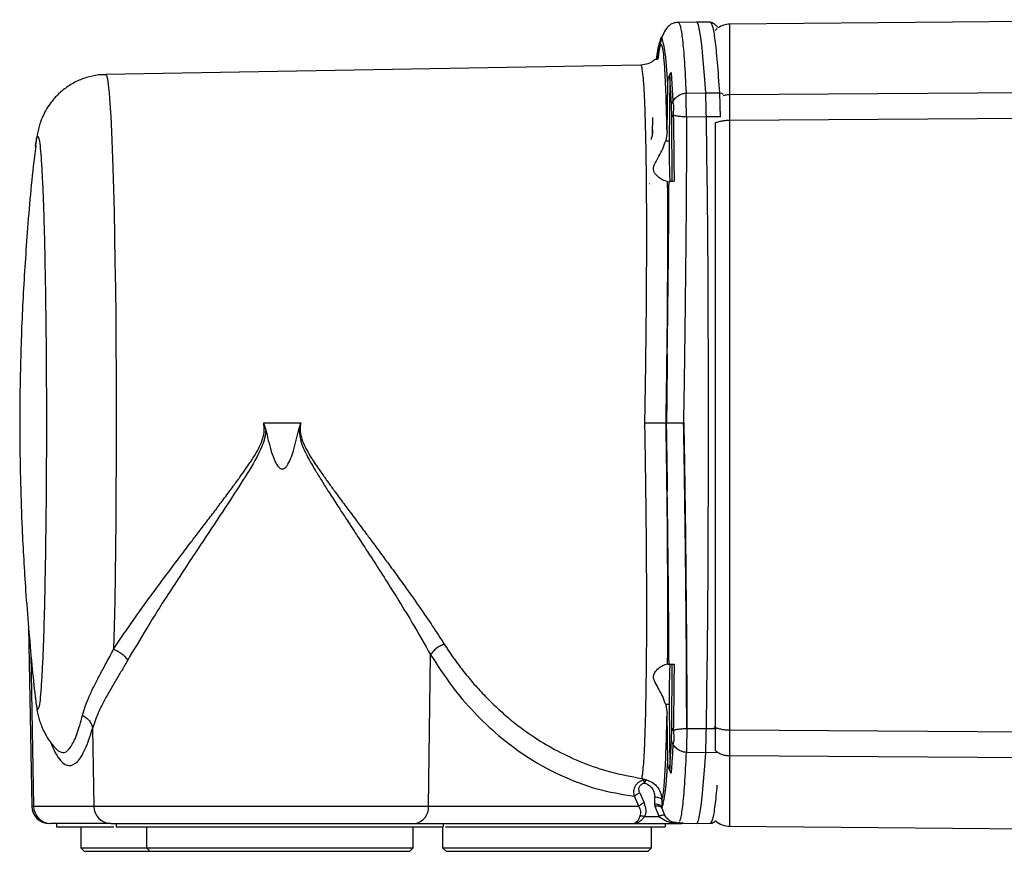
# Model space of a CAD drawing. Header units: millimetres. Extents: x 3 to 4919, y -224 to 3490.
# Tile 3 of 55: x 1417 to 1558, y -3 to 117. Entities that reach past the tile are written whole.
import ezdxf

# ---------------------------------------------------------------- set-up
doc = ezdxf.new("R2010")
doc.units = ezdxf.units.MM

msp = doc.modelspace()

# ---------------------------------------------------------------- linework, layer by layer
at = {"color": 7, "linetype": 'Continuous', "lineweight": 25}
for p, q in [((1514.15, 116.18), (1511.56, 116.13)), ((1516.17, 116.14), (1514.15, 116.18)), ((1593.03, 116.52), (1518.91, 115.87)), ((1506.15, 109.99), (1429.37, 108.65)), ((1510.5, 108.95), (1510.78, 104.82)), ((1509.92, 100.47), (1510.03, 107.41)), ((1510.31, 108.33), (1510.24, 99.13)), ((1510.56, 104.27), (1510.31, 108.33)), ((1512.7, 105.99), (1515.47, 106.03)), ((1515.47, 106.03), (1517.48, 106)), ((1518.91, 105.79), (1580.42, 106.18)), ((1507.86, 102.5), (1507.81, 100.25)), ((1510.64, 93.34), (1510.6, 102.52)), ((1512.74, 102.55), (1512.77, 102.54)), ((1515.57, 102.58), (1512.77, 102.54)), ((1517.59, 102.56), (1515.57, 102.58)), ((1518.91, 102.09), (1572.37, 102.46)), ((1509.92, 100.47), (1509.73, 99.13)), ((1516.81, 101.7), (1516.81, 14.95)), ((1509.73, 99.13), (1510.24, 99.13)), ((1507.48, 92.94), (1507.43, 92.94)), ((1452.04, 58.68), (1457.36, 58.68)), ((1452.35, 57.73), (1452.04, 58.68)), ((1457.06, 57.73), (1457.36, 58.68)), ((1509.81, 58.68), (1509.78, 58.68)), ((1512.33, 58.68), (1512.31, 58.68)), ((1418.31, 29.39), (1418.76, 3.64)), ((1475.69, 3.64), (1475.99, 25.39)), ((1510.01, 24.02), (1510.21, 24.02)), ((1510.6, 14.84), (1510.64, 24.02)), ((1509.73, 18.23), (1509.92, 16.89)), ((1510.24, 18.23), (1509.73, 18.23)), ((1510.24, 18.23), (1510.31, 9.03)), ((1510.03, 9.95), (1509.92, 16.89)), ((1427.48, 14.79), (1427.67, 3.64)), ((1512.75, 14.78), (1512.77, 14.82)), ((1512.75, 14.81), (1512.75, 14.78)), ((1512.77, 14.82), (1515.57, 14.78)), ((1516.81, 14.95), (1516.71, 14.99)), ((1572.36, 14.19), (1518.91, 14.56)), ((1515.47, 11.33), (1512.71, 11.37)), ((1580.42, 10.47), (1518.91, 10.86)), ((1506.52, 7.43), (1506.3, 7.64)), ((1505.87, 3.64), (1505.24, 5.07)), ((1506, 5.56), (1506.63, 4.12)), ((1508.16, 3.94), (1508.16, 4.99)), ((1509.19, 4.51), (1509.19, 3.46)), ((1419.01, 3.64), (1427.67, 3.64)), ((1427.67, 3.64), (1475.69, 3.64)), ((1475.69, 3.64), (1505.87, 3.64)), ((1508.21, 3.62), (1508.16, 3.94)), ((1508.79, 2.19), (1508.21, 3.62)), ((1509.19, 3.46), (1509.38, 4.11)), ((1509.19, 3.41), (1509.19, 3.46)), ((1509.38, 4.11), (1509.2, 3.4)), ((1509.2, 3.39), (1509.62, 2.27)), ((1506.71, 2.19), (1508.79, 2.19)), ((1430.13, 1.18), (1421.48, 1.18)), ((1422.3, 1.18), (1422.31, 0.68)), ((1422.35, 0.68), (1422.31, 0.68)), ((1425.8, 0.68), (1425.8, -2.32)), ((1430.85, 1.18), (1430.86, 0.68)), ((1430.92, 0.68), (1430.87, 0.68)), ((1435.2, 0.68), (1435.2, -2.32)), ((1473.5, -2.32), (1473.5, 0.68)), ((1473.72, 1.18), (1506.94, 1.18)), ((1477.71, 0.68), (1477.71, -2.32)), ((1477.84, 0.68), (1477.85, 1.18)), ((1505.34, 1.18), (1505.39, 1.18)), ((1505.39, 1.19), (1512.01, 1.19)), ((1507.71, -2.32), (1507.71, 0.68)), ((1509.7, 0.68), (1509.71, 1.18)), ((1510.88, 1.37), (1511.3, 1.37)), ((1511.52, 1.22), (1511.54, 1.23)), ((1512.24, 1.21), (1511.52, 1.21)), ((1511.56, 1.23), (1514.15, 1.18)), ((1511.65, 1.37), (1511.72, 1.37)), ((1512.19, 1.2), (1512.01, 1.19)), ((1512.19, 1.2), (1512.24, 1.21)), ((1514.15, 1.18), (1516.17, 1.22)), ((1518.91, 0.78), (1624.88, -0.14)), ((1425.8, -2.32), (1426.3, -2.82)), ((1425.8, -2.32), (1435.2, -2.32)), ((1426.3, -2.82), (1435.7, -2.82)), ((1435.2, -2.32), (1435.7, -2.82)), ((1435.2, -2.32), (1473.5, -2.32)), ((1435.7, -2.82), (1473, -2.82)), ((1473, -2.82), (1473.5, -2.32)), ((1477.71, -2.32), (1478.21, -2.82)), ((1477.71, -2.32), (1507.71, -2.32)), ((1478.21, -2.82), (1507.21, -2.82)), ((1507.21, -2.82), (1507.71, -2.32))]:
    msp.add_line(p, q, dxfattribs=at)
at = {"color": 8, "linetype": 'Continuous', "lineweight": 25}
for p, q in [((1418.64, 25.46), (1419.01, 3.64)), ((1515.57, 14.78), (1516.99, 14.8)), ((1422.53, 11.59), (1422.32, 11.85)), ((1517.09, 11.35), (1515.47, 11.33)), ((1418.76, 3.64), (1419.01, 3.64))]:
    msp.add_line(p, q, dxfattribs=at)
at = {"color": 7, "linetype": 'Continuous', "lineweight": 25, "flags": 128}
for points in [[(1515.47, 106.03), (1515.3, 108.52), (1515.13, 110.68), (1514.96, 112.48), (1514.78, 113.94), (1514.6, 115.03), (1514.42, 115.77), (1514.24, 116.13), (1514.15, 116.18)], [(1517.12, 115.26), (1517.03, 115.18), (1516.81, 114.98)], [(1515.57, 14.78), (1515.65, 20.3), (1515.71, 25.96), (1515.77, 31.75), (1515.81, 37.63), (1515.84, 43.59), (1515.86, 49.6), (1515.88, 55.65), (1515.88, 61.71), (1515.86, 67.76), (1515.84, 73.77), (1515.81, 79.73), (1515.77, 85.61), (1515.71, 91.4), (1515.65, 97.06), (1515.57, 102.58)], [(1514.15, 1.18), (1514.24, 1.23), (1514.42, 1.59), (1514.6, 2.33), (1514.78, 3.42), (1514.96, 4.88), (1515.13, 6.68), (1515.3, 8.84), (1515.47, 11.33)], [(1511.45, 1.28), (1511.47, 1.28), (1511.62, 1.34)]]:
    msp.add_lwpolyline(points, dxfattribs=at)
at = {"color": 8, "linetype": 'Continuous', "lineweight": 25, "flags": 128}
msp.add_lwpolyline([(1429.37, 108.65), (1429.48, 108.52), (1429.61, 108.03), (1429.73, 107.19), (1429.85, 106.01), (1429.97, 104.48), (1430.09, 102.62), (1430.2, 100.44), (1430.3, 97.96), (1430.4, 95.2), (1430.49, 92.18), (1430.57, 88.92), (1430.64, 85.44), (1430.7, 81.76), (1430.76, 77.92), (1430.8, 73.94), (1430.83, 69.85), (1430.86, 65.68), (1430.87, 61.47), (1430.87, 57.23), (1430.86, 53), (1430.84, 48.81), (1430.81, 44.69), (1430.77, 40.67), (1430.72, 36.79), (1430.66, 33.06), (1430.59, 29.51), (1430.51, 26.18)], dxfattribs=at)
at = {"color": 7, "linetype": 'Continuous', "lineweight": 25}
for centre, radius, start, end in [((1518.94, 112.87), 3, 90.5147, 124.3464), ((1421.25, 3.68), 2.5, 181, 270), ((1421.5, 3.66), 2.48, 180.6138, 269.6262), ((1430.15, 3.66), 2.48, 180.6118, 269.6268), ((1473.42, 3.43), 2.27, 277.382, 5.0999), ((1518.94, 3.78), 3, 227.7058, 269.5222)]:
    msp.add_arc(centre, radius, start, end, dxfattribs=at)
for points, knots in [([(1511.58, 116.13), (1511.36, 116.11), (1510.77, 116.05), (1510.29, 115.74), (1509.75, 115.22), (1509.33, 114.41), (1508.95, 113.26), (1508.67, 112.09), (1508.52, 111.13), (1508.47, 110.78)], [0, 0, 0, 0, 0.064623, 0.169236, 0.314556, 0.500615, 0.678733, 0.882793, 1, 1, 1, 1]), ([(1512.7, 105.99), (1512.62, 107.56), (1512.47, 110.69), (1512.19, 113.79), (1511.89, 115.77), (1511.67, 116.02), (1511.56, 116.13)], [0, 0, 0, 0, 0.253553, 0.504736, 0.753553, 1, 1, 1, 1]), ([(1517.21, 115.41), (1517.2, 115.42), (1517.16, 115.5), (1517.09, 115.59), (1516.98, 115.68), (1516.87, 115.77), (1516.79, 115.82), (1516.71, 115.88), (1516.69, 115.9), (1516.67, 115.91), (1516.66, 115.92), (1516.64, 115.93), (1516.63, 115.94), (1516.61, 115.95), (1516.58, 115.97), (1516.47, 116.05), (1516.34, 116.12), (1516.24, 116.13), (1516.17, 116.14)], [0, 0, 0, 0, 0.036693, 0.316258, 0.511496, 0.6341, 0.695576, 0.703005, 0.705769, 0.708023, 0.70994, 0.71175, 0.713711, 0.716018, 0.722, 0.730039, 0.817648, 1, 1, 1, 1]), ([(1518.91, 115.87), (1518.91, 115.75), (1518.91, 115.5), (1518.91, 113.5), (1518.91, 110.41), (1518.91, 107.33), (1518.91, 105.79)], [0, 0, 0, 0, 0.25, 0.5, 0.75, 1, 1, 1, 1]), ([(1508.83, 113.25), (1508.74, 112.93), (1508.58, 112.4), (1508.43, 111.26), (1508.36, 110.8)], [0, 0, 0, 0, 0.599901, 1, 1, 1, 1]), ([(1509.38, 113.25), (1509.32, 113.52), (1509.21, 114.07), (1509.02, 114.07), (1508.89, 113.52), (1508.83, 113.25)], [0, 0, 0, 0, 0.334027, 0.665973, 1, 1, 1, 1]), ([(1510.03, 107.41), (1509.97, 108.36), (1509.84, 110.25), (1509.62, 112.2), (1509.46, 112.9), (1509.38, 113.25)], [0, 0, 0, 0, 0.333168, 0.666592, 1, 1, 1, 1]), ([(1508.36, 110.8), (1508.34, 110.82), (1508.3, 110.88), (1507.99, 110.63), (1507.36, 110.18), (1506.53, 110.05), (1506.15, 109.99)], [0, 0, 0, 0, 0.218017, 0.529521, 0.785625, 1, 1, 1, 1]), ([(1506.74, 58.68), (1506.77, 59.93), (1506.81, 62.32), (1506.86, 65.76), (1506.9, 68.88), (1506.93, 71.68), (1506.96, 74.16), (1506.98, 76.34), (1506.99, 79.03), (1507.01, 82.22), (1507.01, 85.86), (1507.01, 89.19), (1506.99, 92.22), (1506.96, 95.36), (1506.91, 98.54), (1506.84, 101.62), (1506.76, 104.23), (1506.65, 106.59), (1506.51, 108.48), (1506.34, 109.76), (1506.21, 109.91), (1506.15, 109.99)], [0, 0, 0, 0, 0.046414, 0.089257, 0.128528, 0.164227, 0.196354, 0.224907, 0.249887, 0.303736, 0.355669, 0.405686, 0.453785, 0.499968, 0.565477, 0.630131, 0.693928, 0.756869, 0.839434, 0.920477, 1, 1, 1, 1]), ([(1510.03, 107.41), (1510.06, 107.69), (1510.1, 108.23), (1510.37, 108.71), (1510.5, 108.95)], [0, 0, 0, 0, 0.500011, 1, 1, 1, 1]), ([(1510.31, 108.33), (1510.32, 108.44), (1510.34, 108.66), (1510.45, 108.85), (1510.5, 108.95)], [0, 0, 0, 0, 0.500358, 1, 1, 1, 1]), ([(1429.37, 108.61), (1429.17, 108.62), (1428.38, 108.64), (1427.01, 108.36), (1425.32, 107.78), (1423.77, 106.88), (1422.46, 105.78), (1421.44, 104.6), (1420.72, 103.47), (1420.23, 102.44), (1419.9, 101.53), (1419.67, 100.7), (1419.48, 99.79), (1419.37, 99.02), (1419.3, 98.44), (1419.28, 98.22)], [0, 0, 0, 0, 0.027981, 0.11222, 0.1966, 0.281192, 0.366094, 0.440918, 0.507899, 0.567974, 0.626368, 0.689555, 0.771507, 0.914302, 1, 1, 1, 1]), ([(1510.79, 104.82), (1510.93, 105.01), (1511.18, 105.36), (1511.69, 105.72), (1512.19, 105.93), (1512.54, 105.97), (1512.7, 105.99)], [0, 0, 0, 0, 0.301754, 0.559122, 0.787784, 1, 1, 1, 1]), ([(1512.74, 102.55), (1512.71, 103.26), (1512.65, 104.69), (1512.68, 105.56), (1512.7, 105.99)], [0, 0, 0, 0, 0.499981, 1, 1, 1, 1]), ([(1515.57, 102.58), (1515.56, 103.3), (1515.53, 104.73), (1515.49, 105.59), (1515.47, 106.03)], [0, 0, 0, 0, 0.499909, 1, 1, 1, 1]), ([(1517.59, 102.56), (1517.58, 103.27), (1517.55, 104.7), (1517.51, 105.57), (1517.48, 106)], [0, 0, 0, 0, 0.494917, 1, 1, 1, 1]), ([(1510.56, 104.27), (1510.58, 104.37), (1510.6, 104.57), (1510.72, 104.74), (1510.78, 104.82)], [0, 0, 0, 0, 0.499988, 1, 1, 1, 1]), ([(1510.82, 102.78), (1510.85, 103.05), (1510.88, 103.43), (1510.9, 103.82), (1510.9, 104.13), (1510.86, 104.5), (1510.81, 104.7), (1510.79, 104.82)], [0, 0, 0, 0, 0.287003, 0.420005, 0.497926, 0.710017, 1, 1, 1, 1]), ([(1518.91, 105.79), (1518.91, 105.33), (1518.91, 104.41), (1518.91, 102.87), (1518.91, 102.09)], [0, 0, 0, 0, 0.500004, 1, 1, 1, 1]), ([(1510.6, 102.52), (1510.6, 102.89), (1510.59, 103.62), (1510.57, 104.06), (1510.56, 104.27)], [0, 0, 0, 0, 0.500863, 1, 1, 1, 1]), ([(1510.6, 102.52), (1510.61, 102.57), (1510.64, 102.66), (1510.76, 102.74), (1510.82, 102.78)], [0, 0, 0, 0, 0.4994523, 1, 1, 1, 1]), ([(1510.82, 102.78), (1510.85, 101.09), (1510.9, 98), (1510.92, 94.79), (1510.94, 93.34)], [0, 0, 0, 0, 0.549515, 1, 1, 1, 1]), ([(1512.74, 102.55), (1512.59, 102.56), (1512.28, 102.58), (1511.79, 102.61), (1511.26, 102.68), (1510.97, 102.75), (1510.82, 102.78)], [0, 0, 0, 0, 0.195641, 0.39592, 0.673524, 1, 1, 1, 1]), ([(1512.33, 58.68), (1512.35, 60.07), (1512.41, 63.19), (1512.48, 68.36), (1512.56, 74.49), (1512.63, 80.21), (1512.67, 85.15), (1512.71, 88.97), (1512.73, 92.62), (1512.75, 96.09), (1512.76, 99.39), (1512.77, 101.51), (1512.77, 102.54)], [0, 0, 0, 0, 0.092077, 0.206103, 0.342076, 0.499994, 0.590793, 0.678605, 0.763432, 0.845274, 0.92413, 1, 1, 1, 1]), ([(1516.81, 101.7), (1516.95, 101.76), (1517.25, 101.88), (1517.77, 102), (1518.33, 102.08), (1518.72, 102.09), (1518.91, 102.09)], [0, 0, 0, 0, 0.250007, 0.5, 0.749992, 1, 1, 1, 1]), ([(1518.91, 102.09), (1518.91, 98.65), (1518.91, 91.75), (1518.91, 80.82), (1518.91, 69.65), (1518.91, 62.1), (1518.91, 58.33)], [0, 0, 0, 0, 0.25, 0.5, 0.75, 1, 1, 1, 1]), ([(1507.84, 100.51), (1507.83, 100.3), (1507.79, 99.89), (1507.68, 99.5), (1507.63, 99.31)], [0, 0, 0, 0, 0.51556, 1, 1, 1, 1]), ([(1507.86, 100.77), (1507.85, 100.73), (1507.85, 100.64), (1507.85, 100.55), (1507.84, 100.51)], [0, 0, 0, 0, 0.500232, 1, 1, 1, 1]), ([(1419.62, 99.82), (1419.67, 99.76), (1419.78, 99.62), (1419.94, 98.53), (1420.09, 96.8), (1420.24, 94.41), (1420.37, 91.42), (1420.5, 87.86), (1420.6, 83.8), (1420.69, 79.31), (1420.76, 74.47), (1420.82, 69.36), (1420.85, 64.07), (1420.86, 58.68), (1420.85, 53.29), (1420.82, 48), (1420.76, 42.89), (1420.69, 38.05), (1420.6, 33.56), (1420.5, 29.5), (1420.37, 25.94), (1420.24, 22.95), (1420.09, 20.56), (1419.94, 18.83), (1419.78, 17.74), (1419.67, 17.6), (1419.62, 17.54)], [0, 0, 0, 0, 0.041667, 0.083333, 0.125, 0.166666, 0.208333, 0.249999, 0.291666, 0.333333, 0.374999, 0.416666, 0.458333, 0.499999, 0.541666, 0.583333, 0.624999, 0.666666, 0.708333, 0.749999, 0.791667, 0.833333, 0.875, 0.916666, 0.958333, 1, 1, 1, 1]), ([(1509.85, 93.34), (1509.73, 93.36), (1509.47, 93.41), (1508.9, 93.75), (1508.4, 94.17), (1508.08, 94.62), (1507.95, 95.03), (1508.07, 95.79), (1508.69, 96.74), (1509.33, 97.96), (1509.59, 98.74), (1509.73, 99.13)], [0, 0, 0, 0, 0.124977, 0.25075, 0.375405, 0.438482, 0.500731, 0.563068, 0.749402, 0.875151, 1, 1, 1, 1]), ([(1510.24, 99.13), (1510.24, 98.66), (1510.24, 97.79), (1510.24, 96.35), (1510.26, 94.85), (1510.31, 93.59), (1510.35, 93.42), (1510.37, 93.34)], [0, 0, 0, 0, 0.152561, 0.287015, 0.500765, 0.756791, 1, 1, 1, 1]), ([(1419.32, 98.44), (1419.26, 97.92), (1418.73, 93.77), (1418.1, 86.32), (1417.42, 76.11), (1417.08, 66.37), (1417, 57.63), (1417.12, 50.04), (1417.37, 42.66), (1417.68, 37.57), (1417.87, 34.6)], [0, 0, 0, 0, 0.024794, 0.195922, 0.350864, 0.504588, 0.653479, 0.760578, 0.860694, 1, 1, 1, 1]), ([(1509.78, 58.68), (1509.81, 60.76), (1509.88, 64.92), (1509.96, 71.09), (1510.01, 77.11), (1510.03, 82.89), (1510.04, 88.37), (1510.02, 91.68), (1510.01, 93.34)], [0, 0, 0, 0, 0.1657799, 0.3320866, 0.4990235, 0.6659691, 0.8330413, 1, 1, 1, 1]), ([(1509.96, 68.55), (1510, 71.36), (1510.07, 76.99), (1510.16, 85.3), (1510.2, 90.66), (1510.21, 93.34)], [0, 0, 0, 0, 0.333307, 0.666729, 1, 1, 1, 1]), ([(1510.21, 93.34), (1510.25, 93.34), (1510.33, 93.34), (1510.74, 93.34), (1510.94, 93.34)], [0, 0, 0, 0, 0.508291, 1, 1, 1, 1]), ([(1509.81, 58.68), (1509.84, 60.33), (1509.89, 63.64), (1509.94, 66.91), (1509.96, 68.55)], [0, 0, 0, 0, 0.5, 1, 1, 1, 1]), ([(1509.96, 68.55), (1509.95, 67.83), (1509.93, 66.2), (1509.91, 63.74), (1509.88, 61.16), (1509.86, 59.51), (1509.84, 58.68)], [0, 0, 0, 0, 0.218907, 0.499998, 0.750124, 1, 1, 1, 1]), ([(1430.51, 26.18), (1431.01, 26.94), (1432.04, 28.49), (1433.77, 30.96), (1435.58, 33.48), (1437.47, 36.04), (1439.43, 38.66), (1441.17, 40.96), (1442.67, 42.93), (1443.89, 44.53), (1445.17, 46.21), (1446.44, 47.9), (1447.58, 49.44), (1448.58, 50.8), (1449.39, 51.94), (1450.06, 52.92), (1450.7, 53.9), (1451.31, 54.94), (1451.77, 55.95), (1452.02, 56.77), (1452.18, 57.61), (1452.1, 58.24), (1452.04, 58.68)], [0, 0, 0, 0, 0.079101, 0.162424, 0.250082, 0.327986, 0.411624, 0.501042, 0.544787, 0.596155, 0.649775, 0.700064, 0.750536, 0.789314, 0.823015, 0.851641, 0.8752, 0.906995, 0.939007, 0.954604, 0.96874, 1, 1, 1, 1]), ([(1457.36, 58.68), (1457.33, 58.47), (1457.26, 58.05), (1457.28, 57.25), (1457.5, 56.29), (1458, 55.13), (1458.58, 54.1), (1459.21, 53.11), (1459.84, 52.17), (1460.61, 51.08), (1461.48, 49.87), (1462.52, 48.44), (1463.76, 46.75), (1465.11, 44.94), (1466.35, 43.29), (1467.68, 41.51), (1469.14, 39.54), (1470.77, 37.32), (1472.53, 34.9), (1474.37, 32.28), (1476.27, 29.5), (1477.4, 27.76), (1477.95, 26.91)], [0, 0, 0, 0, 0.015819, 0.031534, 0.059177, 0.088385, 0.124622, 0.147476, 0.17555, 0.208855, 0.2474, 0.287251, 0.341656, 0.405523, 0.458615, 0.499276, 0.576663, 0.648952, 0.716152, 0.816419, 0.911004, 1, 1, 1, 1]), ([(1506.3, 7.64), (1506.35, 7.84), (1506.43, 8.24), (1506.55, 9.38), (1506.65, 10.91), (1506.74, 12.72), (1506.81, 14.67), (1506.87, 16.69), (1506.91, 18.97), (1506.95, 21.51), (1506.98, 23.95), (1507, 26.2), (1507.01, 28.21), (1507.01, 30.35), (1507.01, 32.63), (1507.01, 35.05), (1507, 37.61), (1506.98, 40.55), (1506.95, 44.05), (1506.9, 48.32), (1506.84, 53.27), (1506.78, 56.81), (1506.74, 58.68)], [0, 0, 0, 0, 0.061658, 0.123885, 0.18668, 0.250046, 0.298197, 0.34728, 0.39729, 0.44823, 0.500099, 0.532864, 0.566615, 0.601354, 0.637081, 0.673794, 0.711495, 0.750182, 0.800578, 0.859016, 0.92549, 1, 1, 1, 1]), ([(1506.74, 58.68), (1507.13, 58.68), (1507.91, 58.68), (1508.9, 58.68), (1509.61, 58.68), (1509.72, 58.68), (1509.78, 58.68)], [0, 0, 0, 0, 0.248803, 0.499351, 0.749916, 1, 1, 1, 1]), ([(1510.01, 24.02), (1510.02, 25.68), (1510.04, 28.98), (1510.03, 34.47), (1510.01, 40.25), (1509.96, 46.27), (1509.88, 52.44), (1509.81, 56.6), (1509.78, 58.68)], [0, 0, 0, 0, 0.166942, 0.334004, 0.50093, 0.667868, 0.834182, 1, 1, 1, 1]), ([(1509.81, 58.68), (1509.84, 57.03), (1509.89, 53.72), (1509.94, 50.45), (1509.96, 48.81)], [0, 0, 0, 0, 0.499999, 1, 1, 1, 1]), ([(1509.84, 58.68), (1509.93, 58.68), (1510.09, 58.68), (1510.68, 58.68), (1511.44, 58.68), (1512.02, 58.68), (1512.31, 58.68)], [0, 0, 0, 0, 0.2502708, 0.5001178, 0.7501497, 1, 1, 1, 1]), ([(1509.96, 48.81), (1509.95, 49.9), (1509.92, 52.09), (1509.89, 55.39), (1509.86, 57.6), (1509.84, 58.68)], [0, 0, 0, 0, 0.332707, 0.671833, 1, 1, 1, 1]), ([(1512.75, 14.81), (1512.74, 18.27), (1512.72, 25.19), (1512.62, 36.14), (1512.49, 47.34), (1512.37, 54.9), (1512.31, 58.68)], [0, 0, 0, 0, 0.250037, 0.500361, 0.750423, 1, 1, 1, 1]), ([(1512.33, 58.68), (1512.36, 56.85), (1512.42, 53.38), (1512.49, 48.48), (1512.54, 44.91), (1512.57, 42.49), (1512.58, 41.05), (1512.6, 39.7), (1512.61, 38.44), (1512.62, 37.28), (1512.66, 33.89), (1512.71, 28.5), (1512.75, 21.36), (1512.77, 16.94), (1512.77, 14.82)], [0, 0, 0, 0, 0.120912, 0.22917, 0.324771, 0.358868, 0.391011, 0.421199, 0.449435, 0.475716, 0.500043, 0.678517, 0.845171, 1, 1, 1, 1]), ([(1518.91, 58.33), (1518.91, 54.55), (1518.91, 47), (1518.91, 35.83), (1518.91, 24.9), (1518.91, 18), (1518.91, 14.56)], [0, 0, 0, 0, 0.2499996, 0.4999999, 0.7499998, 1, 1, 1, 1]), ([(1452.35, 57.73), (1452.31, 57.31), (1452.23, 56.46), (1451.41, 54.26), (1449.66, 51.34), (1447.28, 47.64), (1444.84, 43.96), (1441.9, 39.54), (1438.63, 34.57), (1435.27, 29.29), (1433.41, 26.11), (1432.52, 24.6)], [0, 0, 0, 0, 0.03116, 0.062637, 0.17086, 0.280149, 0.38844, 0.499212, 0.681077, 0.847892, 1, 1, 1, 1]), ([(1452.35, 57.73), (1452.46, 57.2), (1452.69, 56.14), (1453.11, 54.58), (1453.55, 53.32), (1453.99, 52.52), (1454.3, 52.2), (1454.51, 52.07), (1454.7, 52.03), (1454.87, 52.07), (1455.04, 52.15), (1455.2, 52.29), (1455.55, 52.71), (1455.93, 53.51), (1456.35, 54.76), (1456.73, 56.18), (1456.95, 57.22), (1457.06, 57.73)], [0, 0, 0, 0, 0.128524, 0.256438, 0.380863, 0.440724, 0.470425, 0.48515, 0.499798, 0.513003, 0.527284, 0.543634, 0.562721, 0.655167, 0.750072, 0.875047, 1, 1, 1, 1]), ([(1457.06, 57.73), (1457.19, 56.91), (1457.38, 55.72), (1458.1, 54.23), (1458.72, 53.09), (1459.47, 51.81), (1460.32, 50.41), (1461.36, 48.78), (1462.54, 46.94), (1463.85, 44.93), (1465.18, 42.88), (1467.35, 39.57), (1470.15, 35.21), (1473.35, 30.04), (1475.13, 26.9), (1475.99, 25.39)], [0, 0, 0, 0, 0.062385, 0.090522, 0.124812, 0.161457, 0.203048, 0.249597, 0.309335, 0.370855, 0.434164, 0.499265, 0.680607, 0.847425, 1, 1, 1, 1]), ([(1510.21, 24.02), (1510.2, 26.7), (1510.16, 32.06), (1510.07, 40.36), (1510, 46), (1509.96, 48.81)], [0, 0, 0, 0, 0.333117, 0.666534, 1, 1, 1, 1]), ([(1417.87, 34.6), (1418.15, 31.03), (1418.55, 25.94), (1419.08, 20.75), (1419.28, 19.13), (1419.29, 19.02)], [0, 0, 0, 0, 0.687948, 0.978758, 1, 1, 1, 1]), ([(1477.95, 26.91), (1477.75, 26.83), (1477.35, 26.66), (1476.8, 26.29), (1476.32, 25.86), (1476.1, 25.55), (1475.99, 25.39)], [0, 0, 0, 0, 0.249055, 0.499997, 0.750942, 1, 1, 1, 1]), ([(1477.95, 26.91), (1478.36, 26.27), (1479.22, 24.97), (1480.6, 23.13), (1482.08, 21.32), (1483.67, 19.58), (1485.36, 17.9), (1487.16, 16.31), (1489.07, 14.8), (1491.4, 13.18), (1494.3, 11.47), (1497.89, 9.82), (1501.93, 8.43), (1504.8, 7.91), (1506.3, 7.64)], [0, 0, 0, 0, 0.055696, 0.113315, 0.172897, 0.234474, 0.298075, 0.363732, 0.431466, 0.501302, 0.607246, 0.725636, 0.856536, 1, 1, 1, 1]), ([(1426.04, 16.68), (1426.16, 17.11), (1426.4, 17.98), (1426.98, 19.4), (1427.7, 20.92), (1428.55, 22.54), (1429.48, 24.25), (1430.16, 25.52), (1430.51, 26.18)], [0, 0, 0, 0, 0.16039, 0.32798, 0.503511, 0.665247, 0.827672, 1, 1, 1, 1]), ([(1430.51, 26.18), (1430.72, 26.09), (1431.12, 25.92), (1431.69, 25.54), (1432.18, 25.09), (1432.41, 24.76), (1432.52, 24.6)], [0, 0, 0, 0, 0.248984, 0.499972, 0.750975, 1, 1, 1, 1]), ([(1432.52, 24.6), (1432.25, 24.13), (1431.7, 23.19), (1430.9, 21.84), (1430.12, 20.51), (1429.19, 18.88), (1428.17, 16.93), (1427.72, 15.53), (1427.48, 14.79)], [0, 0, 0, 0, 0.118927, 0.241767, 0.368772, 0.50017, 0.734002, 1, 1, 1, 1]), ([(1475.99, 25.39), (1476.97, 23.89), (1478.93, 20.86), (1482.23, 17.04), (1485.74, 13.71), (1489.83, 10.63), (1494.54, 8), (1499.82, 5.98), (1503.44, 5.38), (1505.24, 5.07)], [0, 0, 0, 0, 0.124828, 0.250201, 0.374501, 0.501246, 0.666371, 0.833775, 1, 1, 1, 1]), ([(1510.94, 24.02), (1510.92, 22.58), (1510.9, 19.37), (1510.85, 16.28), (1510.82, 14.58)], [0, 0, 0, 0, 0.450569, 1, 1, 1, 1]), ([(1509.73, 18.23), (1509.59, 18.62), (1509.33, 19.4), (1508.77, 20.45), (1508.3, 21.26), (1508.02, 21.88), (1507.94, 22.44), (1508.27, 23.08), (1508.87, 23.59), (1509.47, 23.95), (1509.73, 24), (1509.85, 24.02)], [0, 0, 0, 0, 0.124828, 0.250556, 0.37519, 0.437511, 0.499834, 0.60496, 0.74928, 0.875045, 1, 1, 1, 1]), ([(1510.21, 24.02), (1510.25, 24.02), (1510.33, 24.02), (1510.73, 24.02), (1510.94, 24.02)], [0, 0, 0, 0, 0.500015, 1, 1, 1, 1]), ([(1510.37, 24.02), (1510.35, 23.94), (1510.31, 23.77), (1510.26, 22.51), (1510.24, 21.01), (1510.24, 19.57), (1510.24, 18.7), (1510.24, 18.23)], [0, 0, 0, 0, 0.243183, 0.499234, 0.712963, 0.847426, 1, 1, 1, 1]), ([(1419.28, 19.14), (1419.28, 19.1), (1419.32, 18.69), (1419.41, 18.05), (1419.56, 17.18), (1419.75, 16.35), (1419.99, 15.56), (1420.33, 14.7), (1420.81, 13.76), (1421.44, 12.76), (1422.01, 12.13), (1422.29, 11.83)], [0, 0, 0, 0, 0.027857, 0.249725, 0.424823, 0.539173, 0.629625, 0.714473, 0.80381, 0.902788, 1, 1, 1, 1]), ([(1422.53, 11.59), (1422.84, 11.45), (1423.46, 11.16), (1424.36, 12.04), (1425.24, 13.77), (1425.77, 15.71), (1426.04, 16.68)], [0, 0, 0, 0, 0.247291, 0.496734, 0.747793, 1, 1, 1, 1]), ([(1426.04, 16.68), (1426.23, 16.57), (1426.61, 16.36), (1427.05, 15.9), (1427.37, 15.36), (1427.44, 14.98), (1427.48, 14.79)], [0, 0, 0, 0, 0.249073, 0.500002, 0.750966, 1, 1, 1, 1]), ([(1509.19, 4.51), (1509.27, 4.81), (1509.43, 5.39), (1509.63, 7.99), (1509.8, 11.7), (1509.88, 15.16), (1509.92, 16.89)], [0, 0, 0, 0, 0.25008, 0.500042, 0.750019, 1, 1, 1, 1]), ([(1510.56, 13.1), (1510.57, 13.32), (1510.59, 13.75), (1510.6, 14.47), (1510.6, 14.84)], [0, 0, 0, 0, 0.501187, 1, 1, 1, 1]), ([(1510.6, 14.84), (1510.61, 14.79), (1510.64, 14.7), (1510.76, 14.62), (1510.82, 14.58)], [0, 0, 0, 0, 0.4995906, 1, 1, 1, 1]), ([(1510.82, 14.58), (1510.84, 14.35), (1510.89, 13.89), (1510.91, 13.31), (1510.86, 12.84), (1510.8, 12.66), (1510.77, 12.56)], [0, 0, 0, 0, 0.249984, 0.500003, 0.749983, 1, 1, 1, 1]), ([(1510.82, 14.58), (1510.96, 14.61), (1511.23, 14.67), (1511.73, 14.74), (1512.25, 14.79), (1512.59, 14.81), (1512.75, 14.82)], [0, 0, 0, 0, 0.301987, 0.558948, 0.787615, 1, 1, 1, 1]), ([(1512.75, 14.78), (1512.75, 14.24), (1512.74, 13.3), (1512.72, 12.14), (1512.71, 11.64), (1512.71, 11.37)], [0, 0, 0, 0, 0.385033, 0.663917, 1, 1, 1, 1]), ([(1515.47, 11.33), (1515.49, 11.76), (1515.53, 12.62), (1515.56, 14.06), (1515.57, 14.78)], [0, 0, 0, 0, 0.499992, 1, 1, 1, 1]), ([(1518.91, 14.56), (1518.72, 14.56), (1518.33, 14.57), (1517.77, 14.65), (1517.25, 14.78), (1516.95, 14.89), (1516.81, 14.95)], [0, 0, 0, 0, 0.250013, 0.499999, 0.750005, 1, 1, 1, 1]), ([(1516.81, 14.95), (1516.81, 14.26), (1516.81, 12.89), (1516.81, 12.07), (1516.81, 11.66)], [0, 0, 0, 0, 0.500013, 1, 1, 1, 1]), ([(1518.91, 14.56), (1518.91, 13.79), (1518.91, 12.24), (1518.91, 11.32), (1518.91, 10.86)], [0, 0, 0, 0, 0.499996, 1, 1, 1, 1]), ([(1510.31, 9.03), (1510.34, 9.34), (1510.38, 9.94), (1510.44, 10.92), (1510.5, 11.96), (1510.54, 12.71), (1510.56, 13.1)], [0, 0, 0, 0, 0.24898, 0.500017, 0.741182, 1, 1, 1, 1]), ([(1510.56, 13.1), (1510.58, 13), (1510.6, 12.81), (1510.72, 12.65), (1510.77, 12.56)], [0, 0, 0, 0, 0.4996125, 1, 1, 1, 1]), ([(1510.77, 12.56), (1510.73, 11.85), (1510.7, 11.14), (1510.63, 10.12), (1510.59, 9.53), (1510.55, 8.97), (1510.53, 8.72), (1510.52, 8.6), (1510.51, 8.5), (1510.5, 8.41)], [0, 0, 0, 0, 0.4635304, 0.4699512, 0.7361302, 0.9018283, 0.9118584, 0.9315649, 1, 1, 1, 1]), ([(1512.71, 11.37), (1512.54, 11.39), (1512.19, 11.43), (1511.68, 11.64), (1511.17, 12.01), (1510.91, 12.37), (1510.77, 12.56)], [0, 0, 0, 0, 0.2117336, 0.4401084, 0.6976662, 1, 1, 1, 1]), ([(1511.7, 1.5), (1511.76, 1.57), (1511.93, 1.76), (1512.19, 3.52), (1512.47, 6.6), (1512.63, 9.77), (1512.71, 11.37)], [0, 0, 0, 0, 0.144244, 0.426894, 0.712147, 1, 1, 1, 1]), ([(1518.91, 10.86), (1518.72, 10.87), (1518.33, 10.9), (1517.77, 11.06), (1517.25, 11.31), (1516.95, 11.54), (1516.81, 11.66)], [0, 0, 0, 0, 0.250007, 0.5, 0.749989, 1, 1, 1, 1]), ([(1509.38, 4.11), (1509.46, 4.46), (1509.62, 5.16), (1509.84, 7.11), (1509.97, 9), (1510.03, 9.95)], [0, 0, 0, 0, 0.333167, 0.666653, 1, 1, 1, 1]), ([(1510.5, 8.41), (1510.37, 8.65), (1510.1, 9.13), (1510.06, 9.67), (1510.03, 9.95)], [0, 0, 0, 0, 0.499963, 1, 1, 1, 1]), ([(1518.91, 10.86), (1518.91, 9.32), (1518.91, 6.24), (1518.91, 3.15), (1518.91, 1.15), (1518.91, 0.9), (1518.91, 0.78)], [0, 0, 0, 0, 0.249999, 0.500001, 0.75, 1, 1, 1, 1]), ([(1510.5, 8.41), (1510.45, 8.51), (1510.34, 8.7), (1510.32, 8.92), (1510.31, 9.03)], [0, 0, 0, 0, 0.499742, 1, 1, 1, 1]), ([(1505.24, 5.07), (1505.2, 5.29), (1505.12, 5.74), (1505.25, 6.32), (1505.5, 6.76), (1505.77, 7.05), (1506.12, 7.29), (1506.39, 7.38), (1506.52, 7.43)], [0, 0, 0, 0, 0.215258, 0.452893, 0.586803, 0.721019, 0.858, 1, 1, 1, 1]), ([(1506.3, 7.64), (1506.44, 7.61), (1506.66, 7.56), (1506.88, 7.48), (1506.97, 7.44)], [0, 0, 0, 0, 0.613996, 1, 1, 1, 1]), ([(1506.52, 7.43), (1506.6, 7.44), (1506.75, 7.48), (1506.89, 7.45), (1506.97, 7.44)], [0, 0, 0, 0, 0.483035, 1, 1, 1, 1]), ([(1506.7, 6.98), (1506.68, 7.03), (1506.65, 7.14), (1506.6, 7.26), (1506.56, 7.37), (1506.54, 7.41), (1506.52, 7.43)], [0, 0, 0, 0, 0.249404, 0.500025, 0.710011, 1, 1, 1, 1]), ([(1506.97, 7.44), (1506.95, 7.43), (1506.91, 7.41), (1506.84, 7.31), (1506.78, 7.19), (1506.73, 7.07), (1506.7, 7), (1506.7, 6.98)], [0, 0, 0, 0, 0.304931, 0.49969, 0.753506, 0.913432, 1, 1, 1, 1]), ([(1506.97, 7.44), (1507.27, 7.33), (1507.91, 7.09), (1508.63, 6.36), (1509.01, 5.62), (1509.15, 5.03), (1509.18, 4.72), (1509.19, 4.57), (1509.19, 4.53), (1509.19, 4.52), (1509.19, 4.51), (1509.19, 4.51), (1509.19, 4.51)], [0, 0, 0, 0, 0.234764, 0.500923, 0.751306, 0.876078, 0.968005, 0.991484, 0.997614, 0.999273, 0.999756, 1, 1, 1, 1]), ([(1506, 5.56), (1505.95, 5.7), (1505.88, 5.92), (1505.89, 6.21), (1505.94, 6.43), (1506.06, 6.63), (1506.24, 6.79), (1506.45, 6.91), (1506.61, 6.96), (1506.7, 6.98)], [0, 0, 0, 0, 0.252194, 0.383503, 0.502628, 0.62772, 0.75163, 0.87221, 1, 1, 1, 1]), ([(1506.7, 6.98), (1506.91, 6.89), (1507.36, 6.71), (1507.79, 6.24), (1508.1, 5.66), (1508.14, 5.24), (1508.16, 4.99)], [0, 0, 0, 0, 0.248172, 0.501518, 0.705771, 1, 1, 1, 1]), ([(1505.24, 5.07), (1505.28, 5.12), (1505.37, 5.22), (1505.56, 5.35), (1505.77, 5.47), (1505.92, 5.53), (1506, 5.56)], [0, 0, 0, 0, 0.25, 0.499965, 0.749989, 1, 1, 1, 1]), ([(1508.16, 4.99), (1508.29, 4.99), (1508.55, 4.98), (1508.89, 4.87), (1509.13, 4.71), (1509.17, 4.58), (1509.19, 4.51)], [0, 0, 0, 0, 0.249982, 0.499989, 0.749978, 1, 1, 1, 1]), ([(1506.63, 4.12), (1506.55, 4.09), (1506.4, 4.03), (1506.19, 3.91), (1506, 3.78), (1505.91, 3.68), (1505.87, 3.64)], [0, 0, 0, 0, 0.250009, 0.499977, 0.750003, 1, 1, 1, 1]), ([(1506.09, 2.26), (1506.12, 2.37), (1506.19, 2.6), (1506.15, 3.09), (1505.98, 3.42), (1505.87, 3.64)], [0, 0, 0, 0, 0.231333, 0.486033, 1, 1, 1, 1]), ([(1506.63, 4.12), (1506.74, 3.79), (1506.91, 3.3), (1506.87, 2.63), (1506.76, 2.33), (1506.71, 2.19)], [0, 0, 0, 0, 0.526414, 0.768112, 1, 1, 1, 1]), ([(1509.19, 3.46), (1509.17, 3.53), (1509.13, 3.66), (1508.89, 3.82), (1508.55, 3.93), (1508.29, 3.94), (1508.16, 3.94)], [0, 0, 0, 0, 0.250004, 0.499983, 0.750004, 1, 1, 1, 1]), ([(1509.19, 3.41), (1509.16, 3.45), (1509.09, 3.54), (1508.88, 3.63), (1508.64, 3.65), (1508.43, 3.65), (1508.29, 3.63), (1508.21, 3.62)], [0, 0, 0, 0, 0.213447, 0.499278, 0.68062, 0.8246, 1, 1, 1, 1]), ([(1509.19, 3.41), (1509.19, 3.4), (1509.2, 3.39), (1509.2, 3.39), (1509.2, 3.4)], [0, 0, 0, 0, 0.443215, 1, 1, 1, 1]), ([(1505.34, 1.19), (1505.32, 1.19), (1505.29, 1.18), (1505.25, 1.19), (1505.24, 1.19), (1505.26, 1.2), (1505.4, 1.25), (1505.62, 1.42), (1505.87, 1.76), (1506.02, 2.1), (1506.09, 2.26)], [0, 0, 0, 0, 0.03136, 0.063729, 0.089022, 0.116783, 0.256813, 0.49821, 0.764893, 1, 1, 1, 1]), ([(1506.71, 2.19), (1506.61, 2.05), (1506.38, 1.74), (1506.09, 1.51), (1505.81, 1.34), (1505.6, 1.26), (1505.41, 1.21), (1505.33, 1.2), (1505.31, 1.19), (1505.31, 1.19), (1505.31, 1.19), (1505.34, 1.19), (1505.37, 1.19), (1505.39, 1.19)], [0, 0, 0, 0, 0.23042, 0.501023, 0.56086, 0.751897, 0.874704, 0.906913, 0.923657, 0.938415, 0.954023, 0.969241, 1, 1, 1, 1]), ([(1506.09, 2.26), (1506.13, 2.26), (1506.22, 2.27), (1506.38, 2.26), (1506.54, 2.24), (1506.66, 2.2), (1506.71, 2.19)], [0, 0, 0, 0, 0.249478, 0.500006, 0.750447, 1, 1, 1, 1]), ([(1509.62, 2.27), (1509.59, 2.3), (1509.51, 2.36), (1509.31, 2.37), (1509.06, 2.32), (1508.88, 2.23), (1508.79, 2.19)], [0, 0, 0, 0, 0.248732, 0.5, 0.751289, 1, 1, 1, 1]), ([(1508.79, 2.19), (1509.08, 1.97), (1509.48, 1.66), (1510.27, 1.37), (1510.84, 1.23), (1511.39, 1.22), (1511.52, 1.21)], [0, 0, 0, 0, 0.361143, 0.500167, 0.875885, 1, 1, 1, 1]), ([(1516.17, 1.22), (1516.19, 1.22), (1516.22, 1.22), (1516.27, 1.22), (1516.32, 1.23), (1516.33, 1.23), (1516.35, 1.23), (1516.37, 1.24), (1516.38, 1.24), (1516.41, 1.25), (1516.48, 1.27), (1516.56, 1.3), (1516.64, 1.34), (1516.71, 1.39), (1516.73, 1.4), (1516.75, 1.41), (1516.76, 1.43), (1516.79, 1.44), (1516.81, 1.47), (1516.84, 1.49), (1516.89, 1.53), (1516.92, 1.56), (1516.93, 1.57), (1516.93, 1.57)], [0, 0, 0, 0, 0.139823, 0.23216, 0.246897, 0.259166, 0.269758, 0.279523, 0.289268, 0.299758, 0.324191, 0.46447, 0.60795, 0.634393, 0.64608, 0.657091, 0.667996, 0.67958, 0.707724, 0.746832, 0.800441, 0.961255, 1, 1, 1, 1]), ([(1422.31, 0.68), (1422.4, 0.68), (1422.59, 0.68), (1423.63, 0.68), (1425.18, 0.68), (1427.28, 0.68), (1429.1, 0.68), (1430.29, 0.68), (1430.52, 0.68)], [0, 0, 0, 0, 0.19043, 0.38086, 0.571289, 0.76172, 0.952149, 1, 1, 1, 1]), ([(1430.13, 1.18), (1430.37, 1.18), (1430.86, 1.18), (1432.21, 1.18), (1433.98, 1.18), (1436.2, 1.18), (1438.79, 1.18), (1441.71, 1.18), (1444.89, 1.18), (1448.27, 1.18), (1451.78, 1.18), (1455.34, 1.18), (1458.88, 1.18), (1462.33, 1.18), (1465.61, 1.18), (1468.65, 1.18), (1471.42, 1.18), (1472.95, 1.18), (1473.72, 1.18)], [0, 0, 0, 0, 0.0625014, 0.1250016, 0.1875001, 0.2500001, 0.3125, 0.3750004, 0.4375011, 0.500001, 0.5625009, 0.6250003, 0.6875007, 0.7499999, 0.8125, 0.8749997, 0.9375012, 1, 1, 1, 1]), ([(1430.87, 0.68), (1431.01, 0.68), (1431.27, 0.68), (1432.8, 0.68), (1435.1, 0.68), (1438.15, 0.68), (1441.81, 0.68), (1445.97, 0.68), (1450.44, 0.68), (1453.52, 0.68), (1455.06, 0.68)], [0, 0, 0, 0, 0.125002, 0.250001, 0.375002, 0.500001, 0.625002, 0.750001, 0.875001, 1, 1, 1, 1]), ([(1455.06, 0.68), (1456.59, 0.68), (1459.66, 0.68), (1464.05, 0.68), (1468.07, 0.68), (1471.56, 0.68), (1474.4, 0.68), (1476.44, 0.68), (1477.66, 0.68), (1477.75, 0.68), (1477.79, 0.68)], [0, 0, 0, 0, 0.127433, 0.254864, 0.382297, 0.50973, 0.637162, 0.764593, 0.892025, 1, 1, 1, 1]), ([(1478.14, 0.68), (1478.37, 0.68), (1479.13, 0.68), (1481.01, 0.68), (1483.63, 0.68), (1486.64, 0.68), (1489.88, 0.68), (1492.11, 0.68), (1493.22, 0.68)], [0, 0, 0, 0, 0.081478, 0.265183, 0.448886, 0.632589, 0.816296, 1, 1, 1, 1]), ([(1493.22, 0.68), (1494.33, 0.68), (1496.55, 0.68), (1499.72, 0.68), (1502.63, 0.68), (1505.16, 0.68), (1507.21, 0.68), (1508.69, 0.68), (1509.57, 0.68), (1509.63, 0.68), (1509.66, 0.68)], [0, 0, 0, 0, 0.127432, 0.254865, 0.382297, 0.509728, 0.637162, 0.764594, 0.892026, 1, 1, 1, 1]), ([(1506.94, 1.18), (1507.44, 1.18), (1508.43, 1.18), (1509.53, 1.18), (1510.3, 1.18), (1510.71, 1.18), (1510.71, 1.18), (1510.71, 1.18)], [0, 0, 0, 0, 0.213699, 0.427397, 0.641096, 0.854793, 1, 1, 1, 1]), ([(1511.12, 1.28), (1511.14, 1.27), (1511.22, 1.25), (1511.36, 1.24), (1511.49, 1.23), (1511.54, 1.23)], [0, 0, 0, 0, 0.249539, 0.669409, 1, 1, 1, 1])]:
    msp.add_open_spline(points, degree=3, knots=knots, dxfattribs=at)
at = {"color": 8, "linetype": 'Continuous', "lineweight": 25}
for points, knots in [([(1517.48, 106), (1517.38, 107.55), (1517.17, 110.65), (1516.84, 113.76), (1516.51, 115.77), (1516.28, 116.02), (1516.17, 116.14)], [0, 0, 0, 0, 0.250244, 0.500487, 0.75073, 1, 1, 1, 1]), ([(1509.92, 100.47), (1509.89, 101.74), (1509.84, 104.27), (1509.73, 107.33), (1509.6, 109.8), (1509.45, 111.58), (1509.29, 112.67), (1509.11, 113.06), (1508.91, 112.7), (1508.75, 111.96), (1508.65, 111.1), (1508.62, 110.84)], [0, 0, 0, 0, 0.118684, 0.237461, 0.356095, 0.474796, 0.593542, 0.712196, 0.83085, 0.949604, 1, 1, 1, 1]), ([(1517.48, 106), (1517.61, 105.99), (1517.79, 105.97), (1517.93, 105.89), (1517.98, 105.87)], [0, 0, 0, 0, 0.718376, 1, 1, 1, 1]), ([(1517.97, 105.63), (1518.09, 105.67), (1518.39, 105.77), (1518.72, 105.78), (1518.91, 105.79)], [0, 0, 0, 0, 0.396043, 1, 1, 1, 1]), ([(1419.3, 98.41), (1419.35, 98.81), (1419.46, 99.65), (1419.56, 99.76), (1419.62, 99.82)], [0, 0, 0, 0, 0.482005, 1, 1, 1, 1]), ([(1419.31, 19.02), (1419.34, 18.67), (1419.45, 17.71), (1419.55, 17.6), (1419.62, 17.54)], [0, 0, 0, 0, 0.365133, 1, 1, 1, 1]), ([(1421.5, 12.75), (1421.71, 12.24), (1422.18, 11.11), (1423.06, 9.88), (1424.13, 9.26), (1425.31, 9.88), (1426.45, 11.64), (1427.13, 13.74), (1427.48, 14.79)], [0, 0, 0, 0, 0.10511, 0.233183, 0.424574, 0.616237, 0.808317, 1, 1, 1, 1]), ([(1516.17, 1.22), (1516.28, 1.35), (1516.51, 1.61), (1516.83, 3.46), (1517.04, 5.63), (1517.14, 6.67)], [0, 0, 0, 0, 0.344032, 0.688065, 1, 1, 1, 1]), ([(1509.62, 2.27), (1509.75, 2.11), (1510.02, 1.78), (1510.47, 1.49), (1510.83, 1.33), (1511.06, 1.29), (1511.12, 1.28)], [0, 0, 0, 0, 0.299497, 0.601707, 0.900959, 1, 1, 1, 1])]:
    msp.add_open_spline(points, degree=3, knots=knots, dxfattribs=at)

doc.saveas('drawing.dxf')
